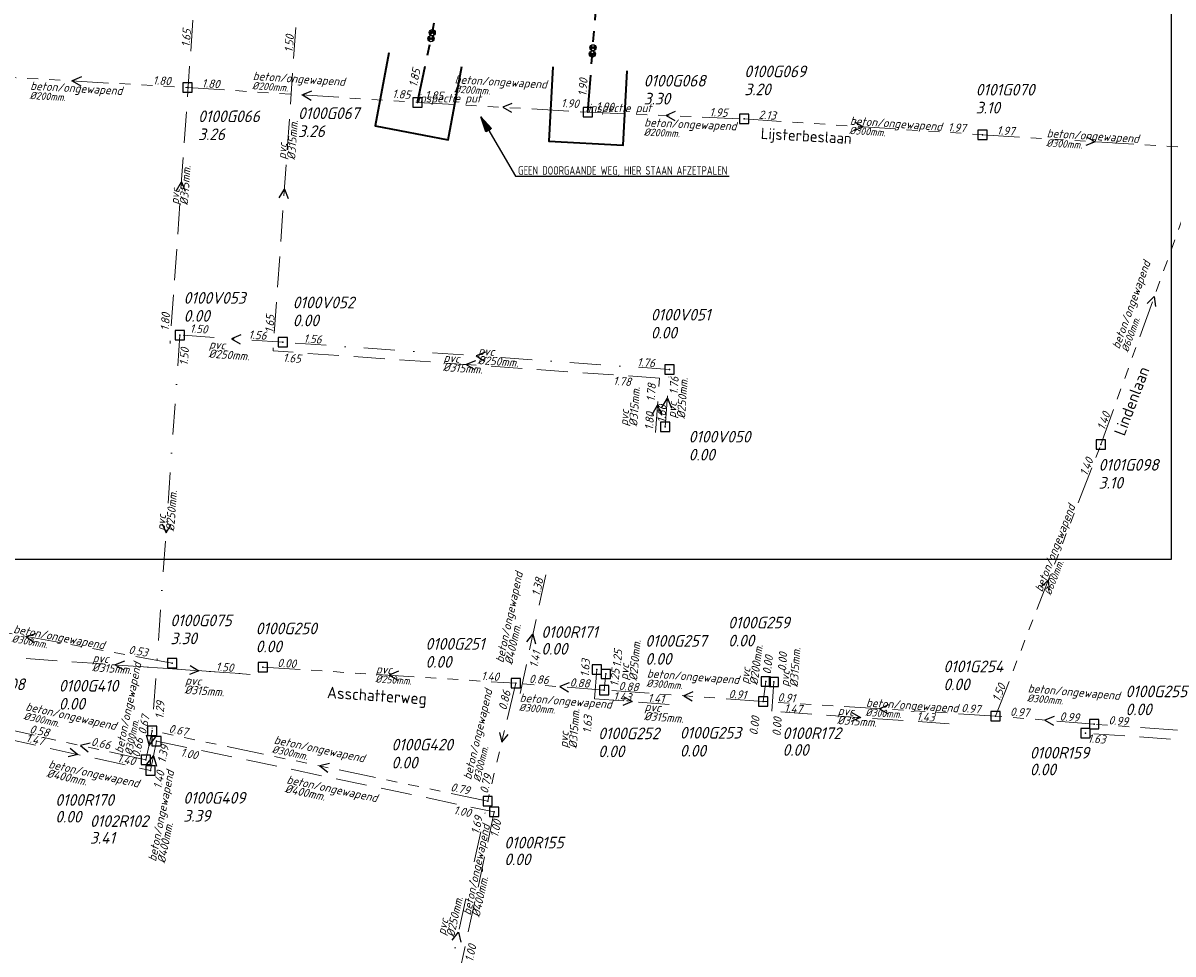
# Model space of a CAD drawing. Extents: x 155498 to 174806, y 452529 to 461643.
# Tile 26 of 44: x 157881 to 158066, y 460936 to 461086. Entities that reach past the tile are written whole.
import ezdxf
from ezdxf.enums import TextEntityAlignment as Align

# ---------------------------------------------------------------- set-up
doc = ezdxf.new("R2010")
doc.units = 0
doc.header["$PDMODE"] = 64
doc.header["$PDSIZE"] = 1.5
for name, pattern in [('RI-GWA', [18.45, 6, -1.8, 1.75, -1.8, 1.75, -1.8, 1.75, -1.8]), ('RI-HWA', [7.4, 5, -2.4]), ('RI-VWA', [11, 5, -3, 0, -3])]:
    doc.linetypes.add(name, pattern=pattern)
doc.layers.get('0').update_dxf_attribs({"linetype": 'CONTINUOUS'})
doc.layers.get('DEFPOINTS').update_dxf_attribs({"linetype": 'CONTINUOUS'})
doc.layers.add('B-OI-RI-AANPIJLING', color=1, linetype='CONTINUOUS')
for name, color, linetype, lineweight in [('B-OI-RI-GWA-MATERIAAL-T18', 10, 'CONTINUOUS', 18), ('B-OI-RI-GWA-PUTDEKSELHOOGTE-T25', 10, 'CONTINUOUS', 25), ('B-OI-RI-GWA_BOB-T18', 10, 'CONTINUOUS', 18), ('B-OI-RI-GWA_DIAMETER-T18', 10, 'CONTINUOUS', 18), ('B-OI-RI-GWA_PUTNUMMER-T18', 10, 'CONTINUOUS', 18), ('B-OI-RI-GWA_RIOOLPUT-S', 10, 'CONTINUOUS', 25), ('B-OI-RI-GWA_TRANSPORTLEIDING-G', 10, 'RI-GWA', 18), ('B-OI-RI-HWA-BOB-T18', 150, 'CONTINUOUS', 18), ('B-OI-RI-HWA-MATERIAAL-T18', 150, 'CONTINUOUS', 18), ('B-OI-RI-HWA-PUTDEKSELHOOGTE-T25', 150, 'CONTINUOUS', 25), ('B-OI-RI-HWA-PUTNUMMER-T25', 150, 'CONTINUOUS', 25), ('B-OI-RI-HWA_DIAMETER-T18', 150, 'CONTINUOUS', 18), ('B-OI-RI-HWA_RIOOLPUT-S', 150, 'CONTINUOUS', 25), ('B-OI-RI-HWA_TRANSPORTLEIDING-G', 150, 'RI-HWA', 18), ('B-OI-RI-STROOMRICHTING-S', 252, 'CONTINUOUS', 25), ('B-OI-RI-VWA-BOB-T18', 34, 'CONTINUOUS', 18), ('B-OI-RI-VWA-DIAMETER-T18', 34, 'CONTINUOUS', 18), ('B-OI-RI-VWA-MATERIAAL-T18', 34, 'CONTINUOUS', 18), ('B-OI-RI-VWA_PUTDEKSELHOOGTE-T25', 34, 'CONTINUOUS', 25), ('B-OI-RI-VWA_PUTNUMMER-T25', 34, 'CONTINUOUS', 25), ('B-OI-RI-VWA_RIOOLPUT-S', 34, 'CONTINUOUS', 25), ('B-OI-RI-VWA_TRANSPORTLEIDING-G', 34, 'RI-VWA', 18), ('B-XX-OG-TOPOGRAFIE-T18', 2, 'CONTINUOUS', 18), ('N-OI-RI-BIJZONDERDERHEDEN-T18', 134, 'CONTINUOUS', 18), ('N-OI-RI-GWA-PUTDEKSELHOOGTE-T25', 14, 'CONTINUOUS', 25), ('N-OI-RI-GWA_BOB-T18', 14, 'CONTINUOUS', 18), ('N-OI-RI-GWA_PUTNUMMER-T25', 14, 'CONTINUOUS', 18), ('N-OI-RI-GWA_RIOOLPUT-S', 14, 'CONTINUOUS', 25), ('N-OI-RI-GWA_TRANSPORTLEIDING-G', 14, 'RI-GWA', 35), ('N-OI-RI-VRIJVERVAL_HULPSTUK-S', 210, 'CONTINUOUS', 25), ('N-RO-KG-GRENS_WERK-G', 7, 'XX-WERKGRENS', 35)]:
    doc.layers.add(name, color=color, linetype=linetype, lineweight=lineweight)
doc.styles.add('NLCS-ISO-M-T18', font='NLCS-ISO.ttf', dxfattribs={"height": 1.8})
doc.styles.add('NLCS-ISO-M500-T18_CURSIEF', font='NLCS-ISO.ttf', dxfattribs={"oblique": 15, "height": 0.9})
doc.styles.add('NLCS-ISO-M750-T18', font='NLCS-ISO.ttf', dxfattribs={"height": 1.35})
doc.styles.add('NLCS-ISO-M750-T18_CURSIEF', font='NLCS-ISO.ttf', dxfattribs={"oblique": 15, "height": 1.35})
doc.styles.add('NLCS-ISO-M750-T25_CURSIEF', font='NLCS-ISO.ttf', dxfattribs={"oblique": 15, "height": 1.875})
doc.linetypes.add('XX-WERKGRENS', pattern='A,0,[137,NLCS.SHX,S=0.1,R=0,X=-1.1,Y=-1.35],-6', length=6)

# ---------------------------------------------------------------- blocks, each defined once
blk = doc.blocks.new('ACMAP_ANN_TEMPLATE_gwa-nap-l')
at = {"style": 'NLCS-ISO-M750-T18_CURSIEF', "oblique": 15}
blk.add_attdef('gwa-nap-l', (2.3, 0.2), '', height=1.35, dxfattribs=at)
blk = doc.blocks.new('ACMAP_ANN_TEMPLATE_gwa-puth')
at = {"style": 'NLCS-ISO-M750-T25_CURSIEF', "oblique": 15}
blk.add_attdef('gwa-puth', (3, -5), '', height=1.88, dxfattribs=at)
blk = doc.blocks.new('ACMAP_ANN_TEMPLATE_gwa-putnr')
at = {"style": 'NLCS-ISO-M750-T25_CURSIEF', "oblique": 15}
blk.add_attdef('gwa-putnr', (3, -2.1), '', height=1.88, dxfattribs=at)
blk = doc.blocks.new('ACMAP_ANN_TEMPLATE_type knoop')
at = {"layer": 'DEFPOINTS', "style": 'NLCS-ISO-M750-T18_CURSIEF', "oblique": 15}
blk.add_attdef('type_knoop', (0, 0), '', height=1.35, dxfattribs=at)
blk = doc.blocks.new('ACMAP_ANN_TEMPLATE_hwa-diam')
at = {"style": 'NLCS-ISO-M750-T18_CURSIEF', "oblique": 15}
blk.add_attdef('hwa-diam', (-3.7, -1.3), '', height=1.35, dxfattribs=at)
blk = doc.blocks.new('ACMAP_ANN_TEMPLATE_hwa-materiaal')
at = {"style": 'NLCS-ISO-M750-T18_CURSIEF', "oblique": 15}
blk.add_attdef('hwa-mat', (-3.7, 0.2), '', height=1.35, dxfattribs=at)
blk = doc.blocks.new('ACMAP_ANN_TEMPLATE_hwa-nap-l')
at = {"style": 'NLCS-ISO-M750-T18_CURSIEF', "oblique": 15}
blk.add_attdef('hwa-nap-l', (3.3, 0.2), '', height=1.35, dxfattribs=at)
blk = doc.blocks.new('ACMAP_ANN_TEMPLATE_hwa-nap-r')
at = {"style": 'NLCS-ISO-M750-T18_CURSIEF', "oblique": 15}
blk.add_attdef('hwa-nap-r', (-5.6, 0.2), '', height=1.35, dxfattribs=at)
blk = doc.blocks.new('ACMAP_ANN_TEMPLATE_gwa-diam')
at = {"style": 'NLCS-ISO-M500-T18_CURSIEF', "oblique": 15}
blk.add_attdef('gwa-diam', (-2.2, -1.3), '', height=1.2, dxfattribs=at)
blk = doc.blocks.new('ACMAP_ANN_TEMPLATE_gwa-materiaal')
at = {"style": 'NLCS-ISO-M750-T18_CURSIEF', "oblique": 15}
blk.add_attdef('gwa-mat', (-2.2, 0.2), '', height=1.35, dxfattribs=at)
blk = doc.blocks.new('ACMAP_ANN_TEMPLATE_gwa-nap-r')
at = {"style": 'NLCS-ISO-M750-T18_CURSIEF', "oblique": 15}
blk.add_attdef('gwa-nap-r', (-5.6, 0.2), '', height=1.35, dxfattribs=at)
blk = doc.blocks.new('ACMAP_ANN_TEMPLATE_vwa-diam')
at = {"style": 'NLCS-ISO-M750-T18_CURSIEF', "oblique": 15}
blk.add_attdef('vwa-diam', (0.3, -1.3), '', height=1.35, dxfattribs=at)
blk = doc.blocks.new('ACMAP_ANN_TEMPLATE_vwa-materiaal')
at = {"style": 'NLCS-ISO-M750-T18_CURSIEF', "oblique": 15}
blk.add_attdef('vwa-mat', (0.3, 0.2), '', height=1.35, dxfattribs=at)
blk = doc.blocks.new('ACMAP_ANN_TEMPLATE_vwa-nap-l')
at = {"style": 'NLCS-ISO-M750-T18_CURSIEF', "oblique": 15}
blk.add_attdef('vwa-nap-l', (3.3, 0.2), '', height=1.35, dxfattribs=at)
blk = doc.blocks.new('ACMAP_ANN_TEMPLATE_vwa-nap-r')
at = {"style": 'NLCS-ISO-M750-T18_CURSIEF', "oblique": 15}
blk.add_attdef('vwa-nap-r', (-5.6, 0.2), '', height=1.35, dxfattribs=at)
blk = doc.blocks.new('ACMAP_ANN_TEMPLATE_hwa-puth')
at = {"style": 'NLCS-ISO-M750-T25_CURSIEF', "oblique": 15}
blk.add_attdef('hwa-puth', (-9, -6.8), '', height=1.88, dxfattribs=at)
blk = doc.blocks.new('ACMAP_ANN_TEMPLATE_hwa-putnr')
at = {"style": 'NLCS-ISO-M750-T25_CURSIEF', "oblique": 15}
blk.add_attdef('hwa-putnr', (-9, -4.1), '', height=1.88, dxfattribs=at)
blk = doc.blocks.new('ACMAP_ANN_TEMPLATE_vwa-puth')
at = {"style": 'NLCS-ISO-M750-T25_CURSIEF', "oblique": 15}
blk.add_attdef('vwa-puth', (-3, 5), '', height=1.88, dxfattribs=at)
blk = doc.blocks.new('ACMAP_ANN_TEMPLATE_vwa-putnr')
at = {"style": 'NLCS-ISO-M750-T25_CURSIEF', "oblique": 15}
blk.add_attdef('vaw-putnr', (-3, 7.9), '', height=1.88, dxfattribs=at)
blk = doc.blocks.new('SRI-HULP')
h = blk.add_hatch(color=256)
h.dxf.hatch_style = 1
h.paths.add_polyline_path([(-0.71, 0.71, 0.198912), (-1, 0, 0.198912), (-0.71, -0.71), (0, 0)])
h = blk.add_hatch(color=256)
h.dxf.hatch_style = 1
h.paths.add_polyline_path([(1, 0, 0.198912), (0.71, 0.71), (0, 0), (0.71, -0.71, 0.198912)])
for p, q in [((-0.71, 0.71), (0.71, -0.71)), ((-0.71, -0.71), (0.71, 0.71))]:
    blk.add_line(p, q)
blk.add_circle((0, 0), 1)

msp = doc.modelspace()

# ---------------------------------------------------------------- linework, layer by layer
at = {"layer": 'B-OI-RI-AANPIJLING', "flags": 128}
msp.add_lwpolyline([(157954.4, 461070.58), (157956.1, 461068.68), (157955.22, 461068.16), (157954.4, 461070.58), (157955.37, 461068.25), (157955.51, 461068.34), (157954.4, 461070.58), (157955.81, 461068.51), (157955.95, 461068.59), (157954.4, 461070.58), (157960, 461061.02), (157994.42, 461061.02)], dxfattribs=at)
at = {"layer": 'B-OI-RI-GWA_RIOOLPUT-S'}
for p in [(157907.08, 461075.31), (157944.19, 461072.91), (157971.67, 461071.34), (157996.84, 461070.24), (158035.27, 461067.7), (158054.36, 461017.74), (157904.65, 460982.5), (157919.26, 460981.84), (157960.02, 460979.24), (157974.29, 460978.15), (158037.39, 460973.96), (157901.39, 460971.58), (158053.27, 460972.65), (157900.41, 460966.88), (157955.5, 460960.25)]:
    msp.add_point(p, dxfattribs=at)
at = {"layer": 'B-OI-RI-GWA_TRANSPORTLEIDING-G'}
for p, q in [((157869.94, 461077.44), (157907.08, 461075.31)), ((157907.08, 461075.31), (157944.19, 461072.91)), ((157944.19, 461072.91), (157971.67, 461071.34)), ((157971.67, 461071.34), (157996.84, 461070.24)), ((157996.84, 461070.24), (158035.27, 461067.7)), ((158035.27, 461067.7), (158071.6, 461065.44)), ((158054.36, 461017.74), (158071.6, 461065.44)), ((158037.39, 460973.96), (158054.36, 461017.74)), ((157904.65, 460982.5), (157857.53, 460991.08)), ((157919.26, 460981.84), (157960.02, 460979.24)), ((157960.02, 460979.24), (157955.5, 460960.25)), ((157974.29, 460978.15), (157960.02, 460979.24)), ((157999.92, 460976.32), (157974.29, 460978.15)), ((158037.39, 460973.96), (157999.92, 460976.32)), ((158053.27, 460972.65), (158037.39, 460973.96)), ((158085.13, 460970.33), (158053.27, 460972.65)), ((157900.41, 460966.88), (157879.26, 460971.55)), ((157900.41, 460966.88), (157901.39, 460971.58)), ((157955.5, 460960.25), (157901.39, 460971.58))]:
    msp.add_line(p, q, dxfattribs=at)
at = {"layer": 'B-OI-RI-HWA_RIOOLPUT-S'}
for p in [(157973.08, 460981.46), (158001.62, 460979.45), (158051.91, 460971.2), (157902.11, 460969.93), (157901.15, 460965.18), (157956.57, 460958.49)]:
    msp.add_point(p, dxfattribs=at)
at = {"layer": 'B-OI-RI-HWA_TRANSPORTLEIDING-G'}
for p, q in [((157907.97, 461086.16), (157904.29, 461034.01)), ((157924.57, 461084.99), (157920.89, 461032.84)), ((157983.19, 461028.45), (157920.89, 461032.84)), ((157982.58, 461019.7), (157983.19, 461028.45)), ((157964.88, 460996.74), (157960.73, 460977.61)), ((157873.71, 460983.75), (157917.22, 460980.68)), ((157900.61, 460981.85), (157917.22, 460980.68)), ((157973.08, 460981.46), (157972.75, 460976.73)), ((158001.62, 460979.45), (158001.32, 460974.72)), ((157984.78, 460975.84), (157972.75, 460976.73)), ((158029.89, 460972.7), (158001.32, 460974.72)), ((157877.71, 460970.34), (157901.15, 460965.18)), ((157901.15, 460965.18), (157902.11, 460969.93)), ((157902.11, 460969.93), (157956.57, 460958.49)), ((158102.5, 460967.68), (158051.91, 460971.2)), ((157956.57, 460958.49), (157950.87, 460932.19))]:
    msp.add_line(p, q, dxfattribs=at)
at = {"layer": 'B-OI-RI-STROOMRICHTING-S'}
for points in [[(157889.99, 461077.01), (157888.51, 461076.37), (157889.91, 461075.57)], [(157927.12, 461074.73), (157925.63, 461074.11), (157927.02, 461073.29)], [(157959.41, 461072.76), (157957.93, 461072.12), (157959.33, 461071.32)], [(157985.73, 461071.45), (157984.26, 461070.79), (157985.66, 461070.01)], [(158014.67, 461069.79), (158016.05, 461068.97), (158014.57, 461068.35)], [(158052.04, 461067.38), (158053.43, 461066.57), (158051.95, 461065.94)], [(157905.31, 461058.7), (157906.13, 461060.09), (157906.74, 461058.6)], [(157921.91, 461057.53), (157922.73, 461058.92), (157923.35, 461057.43)], [(158061.81, 461040.48), (158062.98, 461041.59), (158063.17, 461039.99)], [(157915.68, 461035.43), (157914.19, 461034.81), (157915.58, 461033.99)], [(157953.53, 461031.26), (157952.04, 461030.64), (157953.43, 461029.82)], [(157955.13, 461032.65), (157953.64, 461032.03), (157955.03, 461031.21)], [(157982, 461022.57), (157982.89, 461024.08), (157983.55, 461022.46)], [(157983.58, 461023.72), (157984.47, 461025.22), (157985.14, 461023.61)], [(157903.03, 461004.98), (157903.64, 461003.49), (157904.46, 461004.88)], [(158044.68, 460994.76), (158045.87, 460995.85), (158046.02, 460994.24)], [(157882.64, 460987.24), (157881.09, 460986.79), (157882.38, 460985.82)], [(157961.8, 460985.92), (157962.8, 460987.18), (157963.2, 460985.62)], [(157896.95, 460982.83), (157895.46, 460982.22), (157896.85, 460981.4)], [(157907.53, 460982.09), (157908.92, 460981.27), (157907.43, 460980.65)], [(157941.12, 460981.17), (157939.64, 460980.54), (157941.03, 460979.73)], [(157968.65, 460979.3), (157967.16, 460978.7), (157968.54, 460977.87)], [(157988.6, 460977.85), (157987.11, 460977.23), (157988.49, 460976.41)], [(157977.38, 460977.11), (157978.77, 460976.29), (157977.28, 460975.68)], [(158020.14, 460975.76), (158018.66, 460975.14), (158020.05, 460974.33)], [(158014.22, 460974.53), (158015.6, 460973.71), (158014.11, 460973.09)], [(158046.82, 460973.9), (158045.33, 460973.3), (158046.71, 460972.47)], [(157900.46, 460970.91), (157900.9, 460969.23), (157901.99, 460970.6)], [(157957.4, 460971.32), (157957.76, 460969.75), (157958.8, 460970.98)], [(157888.18, 460968.77), (157889.43, 460967.76), (157887.87, 460967.36)], [(157891.4, 460969.6), (157889.83, 460969.21), (157891.09, 460968.2)], [(157900.56, 460966.18), (157901.63, 460967.55), (157902.09, 460965.87)], [(157930.01, 460966.33), (157928.45, 460965.92), (157929.71, 460964.92)], [(157949.79, 460937.84), (157950.8, 460939.09), (157951.19, 460937.52)]]:
    msp.add_lwpolyline(points, dxfattribs=at)
at = {"layer": 'B-OI-RI-VWA_RIOOLPUT-S'}
for p in [(157905.89, 461035.4), (157922.49, 461034.23), (157984.8, 461029.84), (157984.14, 461020.6), (157974.53, 460980.74), (158000.36, 460979.51), (157999.92, 460976.32)]:
    msp.add_point(p, dxfattribs=at)
at = {"layer": 'B-OI-RI-VWA_TRANSPORTLEIDING-G'}
for p, q in [((157905.89, 461035.4), (157901.39, 460971.58)), ((157922.49, 461034.23), (157905.89, 461035.4)), ((157984.8, 461029.84), (157922.49, 461034.23)), ((157984.14, 461020.6), (157984.8, 461029.84)), ((157974.53, 460980.74), (157974.29, 460978.15)), ((158000.36, 460979.51), (157999.92, 460976.32)), ((157946.1, 460917.92), (157955.5, 460960.25))]:
    msp.add_line(p, q, dxfattribs=at)
at = {"layer": 'DEFPOINTS', "flags": 128}
msp.add_lwpolyline([(158065.76, 461189.83), (158061.33, 461189.83), (158026.19, 461189.83), (157868.69, 461189.83), (157868.69, 461012.83), (157868.69, 460999.26), (158065.76, 460999.26)], close=True, dxfattribs=at)
at = {"layer": 'N-OI-RI-GWA_RIOOLPUT-S'}
for p in [(157944.19, 461072.91), (157971.67, 461071.34)]:
    msp.add_point(p, dxfattribs=at)
at = {"layer": 'N-OI-RI-GWA_TRANSPORTLEIDING-G'}
for p, q in [((157944.19, 461072.91), (157952.44, 461112.01)), ((157971.67, 461071.34), (157974.72, 461111.22))]:
    msp.add_line(p, q, dxfattribs=at)
at = {"layer": 'N-RO-KG-GRENS_WERK-G', "ltscale": 0.5, "flags": 128}
for points in [[(157939.55, 461080.9), (157937.34, 461069.11), (157949.13, 461066.89), (157951.35, 461078.69)], [(157966.03, 461078.66), (157965.38, 461066.68), (157977.36, 461066.03), (157978.01, 461078.01)]]:
    msp.add_lwpolyline(points, dxfattribs=at)

# ---------------------------------------------------------------- block references
at = {"layer": 'B-OI-RI-GWA-MATERIAAL-T18'}
for p, rotation, values in [((157919.78, 461076.19), 356.2967109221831, {'gwa-mat': 'beton/ongewapend'}), ((157952.34, 461075.66), 356.7473224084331, {'gwa-mat': 'beton/ongewapend'}), ((157883.9, 461074.63), 356.7109694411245, {'gwa-mat': 'beton/ongewapend'}), ((157982.91, 461068.75), 357.5017526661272, {'gwa-mat': 'beton/ongewapend'}), ((158016.05, 461068.97), 356.20838722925, {'gwa-mat': 'beton/ongewapend'}), ((158047.79, 461066.97), 356.4495885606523, {'gwa-mat': 'beton/ongewapend'}), ((158058.27, 461035.05), 70.12873281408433, {'gwa-mat': 'beton/ongewapend'}), ((158045.87, 460995.85), 68.81678722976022, {'gwa-mat': 'beton/ongewapend'}), ((157881.09, 460986.79), 349.6720399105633, {'gwa-mat': 'beton/ongewapend'}), ((157897.29, 460969.98), 78.23900258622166, {'gwa-mat': 'beton/ongewapend'}), ((157939.64, 460980.54), 356.349385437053, {'gwa-mat': 'pvc'}), ((157983.34, 460979.83), 355.9094585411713, {'gwa-mat': 'beton/ongewapend'}), ((157953.52, 460965.7), 76.61076496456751, {'gwa-mat': 'beton/ongewapend'}), ((158044.73, 460977.41), 355.2808493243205, {'gwa-mat': 'beton/ongewapend'}), ((157962.81, 460975.92), 355.6123474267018, {'gwa-mat': 'beton/ongewapend'}), ((157883.03, 460974.23), 347.5486286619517, {'gwa-mat': 'beton/ongewapend'}), ((158018.66, 460975.14), 356.3971027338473, {'gwa-mat': 'beton/ongewapend'}), ((157923.07, 460968.88), 348.1723541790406, {'gwa-mat': 'beton/ongewapend'})]:
    msp.add_blockref('ACMAP_ANN_TEMPLATE_gwa-materiaal', p, dxfattribs=dict(at, rotation=rotation)).add_auto_attribs(values)
at = {"layer": 'B-OI-RI-GWA-PUTDEKSELHOOGTE-T25'}
for p, values in [((157993.88, 461079.07), {'gwa-puth': '3.20'}), ((158031.19, 461076.12), {'gwa-puth': '3.10'}), ((157905.82, 461071.83), {'gwa-puth': '3.26'}), ((158051, 461015.63), {'gwa-puth': '3.10'}), ((157901.34, 460990.54), {'gwa-puth': '3.30'}), ((157915.1, 460989.24), {'gwa-puth': '0.00'}), ((157942.47, 460986.76), {'gwa-puth': '0.00'}), ((158025.98, 460983.12), {'gwa-puth': '0.00'}), ((157883.36, 460980), {'gwa-puth': '0.00'}), ((158055.34, 460979.09), {'gwa-puth': '0.00'}), ((157970.32, 460972.32), {'gwa-puth': '0.00'}), ((157936.99, 460970.51), {'gwa-puth': '0.00'}), ((157903.43, 460961.93), {'gwa-puth': '3.39'})]:
    msp.add_blockref('ACMAP_ANN_TEMPLATE_gwa-puth', p, dxfattribs=at).add_auto_attribs(values)
at = {"layer": 'B-OI-RI-GWA_BOB-T18'}
for name, p, rotation, values in [('ACMAP_ANN_TEMPLATE_gwa-nap-r', (157907.08, 461075.31), 356.7109694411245, {'gwa-nap-r': '1.80'}), ('ACMAP_ANN_TEMPLATE_gwa-nap-l', (157907.08, 461075.31), 356.2967109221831, {'gwa-nap-l': '1.80'}), ('ACMAP_ANN_TEMPLATE_gwa-nap-r', (157945.67, 461073.1), 356.2967109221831, {'gwa-nap-r': '1.85'}), ('ACMAP_ANN_TEMPLATE_gwa-nap-l', (157943.07, 461073.39), 356.7473224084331, {'gwa-nap-l': '1.85'}), ('ACMAP_ANN_TEMPLATE_gwa-nap-r', (157972.9, 461071.65), 356.7473224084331, {'gwa-nap-r': '1.90'}), ('ACMAP_ANN_TEMPLATE_gwa-nap-l', (157970.66, 461071.53), 357.5017526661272, {'gwa-nap-l': '1.90'}), ('ACMAP_ANN_TEMPLATE_gwa-nap-r', (157996.84, 461070.24), 357.5017526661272, {'gwa-nap-r': '1.95'}), ('ACMAP_ANN_TEMPLATE_gwa-nap-l', (157996.84, 461070.24), 356.20838722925, {'gwa-nap-l': '2.13'}), ('ACMAP_ANN_TEMPLATE_gwa-nap-r', (158035.27, 461067.7), 356.20838722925, {'gwa-nap-r': '1.97'}), ('ACMAP_ANN_TEMPLATE_gwa-nap-l', (158035.27, 461067.7), 356.4495885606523, {'gwa-nap-l': '1.97'}), ('ACMAP_ANN_TEMPLATE_gwa-nap-l', (158054.36, 461017.74), 70.12873281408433, {'gwa-nap-l': '1.40'}), ('ACMAP_ANN_TEMPLATE_gwa-nap-r', (158054.36, 461017.74), 68.81678722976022, {'gwa-nap-r': '1.40'}), ('ACMAP_ANN_TEMPLATE_gwa-nap-l', (157895.22, 460984.27), 349.6720399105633, {'gwa-nap-l': '0.53'}), ('ACMAP_ANN_TEMPLATE_gwa-nap-l', (157919.26, 460981.84), 356.349385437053, {'gwa-nap-l': '0.00'}), ('ACMAP_ANN_TEMPLATE_gwa-nap-r', (157960.02, 460979.24), 356.349385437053, {'gwa-nap-r': '1.40'}), ('ACMAP_ANN_TEMPLATE_gwa-nap-r', (157967.71, 460978.7), 355.6123474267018, {'gwa-nap-r': '0.86'}), ('ACMAP_ANN_TEMPLATE_gwa-nap-r', (157974.29, 460978.15), 355.9094585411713, {'gwa-nap-r': '0.88'}), ('ACMAP_ANN_TEMPLATE_gwa-nap-l', (157974.29, 460978.15), 355.6123474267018, {'gwa-nap-l': '0.88'}), ('ACMAP_ANN_TEMPLATE_gwa-nap-l', (158037.39, 460973.96), 68.81678722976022, {'gwa-nap-l': '1.50'}), ('ACMAP_ANN_TEMPLATE_gwa-nap-l', (157958.17, 460972.52), 76.61076496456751, {'gwa-nap-l': '0.86'}), ('ACMAP_ANN_TEMPLATE_gwa-nap-r', (157999.92, 460976.32), 356.3971027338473, {'gwa-nap-r': '0.91'}), ('ACMAP_ANN_TEMPLATE_gwa-nap-l', (157999.92, 460976.32), 355.9094585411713, {'gwa-nap-l': '0.91'}), ('ACMAP_ANN_TEMPLATE_gwa-nap-r', (158037.39, 460973.96), 355.2808493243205, {'gwa-nap-r': '0.97'}), ('ACMAP_ANN_TEMPLATE_gwa-nap-r', (157901.74, 460976.35), 78.23900258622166, {'gwa-nap-r': '0.67'}), ('ACMAP_ANN_TEMPLATE_gwa-nap-l', (158037.39, 460973.96), 356.3971027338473, {'gwa-nap-l': '0.97'}), ('ACMAP_ANN_TEMPLATE_gwa-nap-r', (158053.27, 460972.65), 355.8425693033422, {'gwa-nap-r': '0.99'}), ('ACMAP_ANN_TEMPLATE_gwa-nap-l', (158053.27, 460972.65), 355.2808493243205, {'gwa-nap-l': '0.99'}), ('ACMAP_ANN_TEMPLATE_gwa-nap-l', (157879.26, 460971.55), 347.5842981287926, {'gwa-nap-l': '0.58'}), ('ACMAP_ANN_TEMPLATE_gwa-nap-r', (157909.43, 460970), 348.1723541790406, {'gwa-nap-r': '0.67'}), ('ACMAP_ANN_TEMPLATE_gwa-nap-l', (157889.19, 460969.54), 347.5486286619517, {'gwa-nap-l': '0.66'}), ('ACMAP_ANN_TEMPLATE_gwa-nap-l', (157899.11, 460964.92), 78.23900258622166, {'gwa-nap-l': '0.66'}), ('ACMAP_ANN_TEMPLATE_gwa-nap-r', (157956.99, 460966.76), 76.61076496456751, {'gwa-nap-r': '0.79'}), ('ACMAP_ANN_TEMPLATE_gwa-nap-l', (157947.14, 460962.18), 348.1723541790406, {'gwa-nap-l': '0.79'})]:
    msp.add_blockref(name, p, dxfattribs=dict(at, rotation=rotation)).add_auto_attribs(values)
at = {"layer": 'B-OI-RI-GWA_DIAMETER-T18'}
for p, rotation, values in [((157919.78, 461076.19), 356.2967109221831, {'gwa-diam': '%%c200mm.'}), ((157952.34, 461075.66), 356.7473224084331, {'gwa-diam': '%%c200mm.'}), ((157883.9, 461074.63), 356.7109694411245, {'gwa-diam': '%%c200mm.'}), ((157982.91, 461068.75), 357.5017526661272, {'gwa-diam': '%%c200mm.'}), ((158016.05, 461068.97), 356.20838722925, {'gwa-diam': '%%c300mm.'}), ((158047.79, 461066.97), 356.4495885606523, {'gwa-diam': '%%c300mm.'}), ((158058.27, 461035.05), 70.12873281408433, {'gwa-diam': '%%c600mm.'}), ((158045.87, 460995.85), 68.81678722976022, {'gwa-diam': '%%c600mm.'}), ((157881.09, 460986.79), 349.6720399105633, {'gwa-diam': '%%c300mm.'}), ((157939.64, 460980.54), 356.349385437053, {'gwa-diam': '%%c250mm.'}), ((157983.34, 460979.83), 355.9094585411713, {'gwa-diam': '%%c300mm.'}), ((158044.73, 460977.41), 355.2808493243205, {'gwa-diam': '%%c300mm.'}), ((157962.81, 460975.92), 355.6123474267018, {'gwa-diam': '%%c300mm.'}), ((157883.03, 460974.23), 347.5486286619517, {'gwa-diam': '%%c300mm.'}), ((157897.29, 460969.98), 78.23900258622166, {'gwa-diam': '%%c300mm.'}), ((158018.66, 460975.14), 356.3971027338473, {'gwa-diam': '%%c300mm.'}), ((157953.52, 460965.7), 76.61076496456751, {'gwa-diam': '%%c300mm.'}), ((157923.07, 460968.88), 348.1723541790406, {'gwa-diam': '%%c300mm.'})]:
    msp.add_blockref('ACMAP_ANN_TEMPLATE_gwa-diam', p, dxfattribs=dict(at, rotation=rotation)).add_auto_attribs(values)
at = {"layer": 'B-OI-RI-GWA_PUTNUMMER-T18'}
for p, values in [((157993.88, 461079.07), {'gwa-putnr': '0100G069'}), ((158031.19, 461076.12), {'gwa-putnr': '0101G070'}), ((157905.82, 461071.83), {'gwa-putnr': '0100G066'}), ((158051, 461015.63), {'gwa-putnr': '0101G098'}), ((157901.34, 460990.54), {'gwa-putnr': '0100G075'}), ((157915.1, 460989.24), {'gwa-putnr': '0100G250'}), ((157942.47, 460986.76), {'gwa-putnr': '0100G251'}), ((158025.98, 460983.12), {'gwa-putnr': '0101G254'}), ((157867.85, 460980.24), {'gwa-putnr': '0100G408'}), ((157883.36, 460980), {'gwa-putnr': '0100G410'}), ((158055.34, 460979.09), {'gwa-putnr': '0100G255'}), ((157970.32, 460972.32), {'gwa-putnr': '0100G252'}), ((157936.99, 460970.51), {'gwa-putnr': '0100G420'}), ((157903.43, 460961.93), {'gwa-putnr': '0100G409'})]:
    msp.add_blockref('ACMAP_ANN_TEMPLATE_gwa-putnr', p, dxfattribs=at).add_auto_attribs(values)
at = {"layer": 'B-OI-RI-HWA-BOB-T18'}
for name, p, rotation, values in [('ACMAP_ANN_TEMPLATE_hwa-nap-l', (157907.44, 461078.49), 85.96841078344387, {'hwa-nap-l': '1.65'}), ('ACMAP_ANN_TEMPLATE_hwa-nap-l', (157924.05, 461077.63), 85.96841078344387, {'hwa-nap-l': '1.50'}), ('ACMAP_ANN_TEMPLATE_hwa-nap-r', (157904.68, 461041.62), 85.96841078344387, {'hwa-nap-r': '1.80'}), ('ACMAP_ANN_TEMPLATE_hwa-nap-r', (157921.53, 461041.29), 85.96841078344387, {'hwa-nap-r': '1.65'}), ('ACMAP_ANN_TEMPLATE_hwa-nap-r', (157928.05, 461030.51), 355.9683722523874, {'hwa-nap-r': '1.65'}), ('ACMAP_ANN_TEMPLATE_hwa-nap-l', (157972.4, 461027.4), 355.9683722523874, {'hwa-nap-l': '1.78'}), ('ACMAP_ANN_TEMPLATE_hwa-nap-r', (157983.03, 461030.21), 85.96980759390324, {'hwa-nap-r': '1.78'}), ('ACMAP_ANN_TEMPLATE_hwa-nap-l', (157982.13, 461016.73), 85.96980759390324, {'hwa-nap-l': '1.80'}), ('ACMAP_ANN_TEMPLATE_hwa-nap-l', (157963.39, 460989.95), 77.73472879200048, {'hwa-nap-l': '1.38'}), ('ACMAP_ANN_TEMPLATE_hwa-nap-r', (157964.89, 460987.11), 77.73472879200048, {'hwa-nap-r': '1.41'}), ('ACMAP_ANN_TEMPLATE_hwa-nap-l', (158003.6, 460977.85), 86.30083639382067, {'hwa-nap-l': '0.00'}), ('ACMAP_ANN_TEMPLATE_hwa-nap-l', (157971.77, 460976.93), 85.99787584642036, {'hwa-nap-l': '1.63'}), ('ACMAP_ANN_TEMPLATE_hwa-nap-r', (157917.22, 460980.68), 355.967823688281, {'hwa-nap-r': '1.50'}), ('ACMAP_ANN_TEMPLATE_hwa-nap-r', (157981.31, 460975.9), 355.791507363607, {'hwa-nap-r': '1.43'}), ('ACMAP_ANN_TEMPLATE_hwa-nap-l', (157977.99, 460976.27), 355.791507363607, {'hwa-nap-l': '1.41'}), ('ACMAP_ANN_TEMPLATE_hwa-nap-r', (158008.87, 460973.99), 355.9691220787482, {'hwa-nap-r': '1.47'}), ('ACMAP_ANN_TEMPLATE_hwa-nap-r', (157972.75, 460976.73), 85.99787584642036, {'hwa-nap-r': '1.63'}), ('ACMAP_ANN_TEMPLATE_hwa-nap-r', (158003.29, 460976.26), 86.30083639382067, {'hwa-nap-r': '0.00'}), ('ACMAP_ANN_TEMPLATE_hwa-nap-l', (158021.32, 460973.29), 355.9691220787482, {'hwa-nap-l': '1.43'}), ('ACMAP_ANN_TEMPLATE_hwa-nap-l', (157877.71, 460970.34), 347.581998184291, {'hwa-nap-l': '1.47'}), ('ACMAP_ANN_TEMPLATE_hwa-nap-r', (157904.86, 460971.75), 78.59731096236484, {'hwa-nap-r': '1.39'}), ('ACMAP_ANN_TEMPLATE_hwa-nap-r', (158057.8, 460969.1), 356.0244202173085, {'hwa-nap-r': '1.63'}), ('ACMAP_ANN_TEMPLATE_hwa-nap-l', (157902.63, 460967.99), 348.1379636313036, {'hwa-nap-l': '1.00'}), ('ACMAP_ANN_TEMPLATE_hwa-nap-r', (157901.15, 460965.18), 347.581998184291, {'hwa-nap-r': '1.40'}), ('ACMAP_ANN_TEMPLATE_hwa-nap-l', (157902.42, 460958.86), 78.59731096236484, {'hwa-nap-l': '1.40'}), ('ACMAP_ANN_TEMPLATE_hwa-nap-r', (157955.38, 460956.86), 348.1379636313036, {'hwa-nap-r': '1.00'}), ('ACMAP_ANN_TEMPLATE_hwa-nap-l', (157956.65, 460951.04), 77.78254292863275, {'hwa-nap-l': '1.00'}), ('ACMAP_ANN_TEMPLATE_hwa-nap-r', (157954.49, 460939.67), 77.78254292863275, {'hwa-nap-r': '1.00'})]:
    msp.add_blockref(name, p, dxfattribs=dict(at, rotation=rotation)).add_auto_attribs(values)
at = {"layer": 'B-OI-RI-HWA-MATERIAAL-T18'}
for p, rotation, values in [((157923.42, 461067.39), 85.96841078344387, {'hwa-mat': 'pvc'}), ((157906.13, 461060.09), 85.96841078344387, {'hwa-mat': 'pvc'}), ((157952.04, 461030.64), 355.9683722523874, {'hwa-mat': 'pvc'}), ((157978.57, 461024.39), 85.96980759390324, {'hwa-mat': 'pvc'}), ((157959, 460986.05), 77.73472879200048, {'hwa-mat': 'beton/ongewapend'}), ((157895.46, 460982.22), 355.967823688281, {'hwa-mat': 'pvc'}), ((158004.46, 460982.36), 86.30083639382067, {'hwa-mat': 'pvc'}), ((157910.39, 460978.61), 355.9690762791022, {'hwa-mat': 'pvc'}), ((157984.46, 460974.34), 355.791507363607, {'hwa-mat': 'pvc'}), ((158015.6, 460973.71), 355.9691220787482, {'hwa-mat': 'pvc'}), ((157968.84, 460972.48), 85.99787584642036, {'hwa-mat': 'pvc'}), ((157888.19, 460964.63), 347.581998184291, {'hwa-mat': 'beton/ongewapend'}), ((157902.94, 460954.02), 78.59731096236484, {'hwa-mat': 'beton/ongewapend'}), ((157926.59, 460962.16), 348.1379636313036, {'hwa-mat': 'beton/ongewapend'}), ((157953.72, 460945.34), 77.78254292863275, {'hwa-mat': 'beton/ongewapend'})]:
    msp.add_blockref('ACMAP_ANN_TEMPLATE_hwa-materiaal', p, dxfattribs=dict(at, rotation=rotation)).add_auto_attribs(values)
at = {"layer": 'B-OI-RI-HWA-PUTDEKSELHOOGTE-T25'}
for p, values in [((157973.15, 460990.66), {'hwa-puth': '0.00'}), ((158012.04, 460974.35), {'hwa-puth': '0.00'}), ((158051.91, 460971.2), {'hwa-puth': '0.00'}), ((157894.79, 460963.59), {'hwa-puth': '0.00'}), ((157900.38, 460960.18), {'hwa-puth': '3.41'}), ((157967.18, 460956.71), {'hwa-puth': '0.00'})]:
    msp.add_blockref('ACMAP_ANN_TEMPLATE_hwa-puth', p, dxfattribs=at).add_auto_attribs(values)
at = {"layer": 'B-OI-RI-HWA-PUTNUMMER-T25'}
for p, values in [((157973.15, 460990.66), {'hwa-putnr': '0100R171'}), ((158012.04, 460974.35), {'hwa-putnr': '0100R172'}), ((158051.91, 460971.2), {'hwa-putnr': '0100R159'}), ((157894.79, 460963.59), {'hwa-putnr': '0100R170'}), ((157900.38, 460960.18), {'hwa-putnr': '0102R102'}), ((157967.18, 460956.71), {'hwa-putnr': '0100R155'})]:
    msp.add_blockref('ACMAP_ANN_TEMPLATE_hwa-putnr', p, dxfattribs=at).add_auto_attribs(values)
at = {"layer": 'B-OI-RI-HWA_DIAMETER-T18'}
for p, rotation, values in [((157923.42, 461067.39), 85.96841078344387, {'hwa-diam': '%%c315mm.'}), ((157906.13, 461060.09), 85.96841078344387, {'hwa-diam': '%%c315mm.'}), ((157952.04, 461030.64), 355.9683722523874, {'hwa-diam': '%%c315mm.'}), ((157978.57, 461024.39), 85.96980759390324, {'hwa-diam': '%%c315mm.'}), ((157959, 460986.05), 77.73472879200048, {'hwa-diam': '%%c400mm.'}), ((158004.46, 460982.36), 86.30083639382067, {'hwa-diam': '%%c315mm.'}), ((157895.46, 460982.22), 355.967823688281, {'hwa-diam': '%%c315mm.'}), ((157910.39, 460978.61), 355.9690762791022, {'hwa-diam': '%%c315mm.'}), ((157968.84, 460972.48), 85.99787584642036, {'hwa-diam': '%%c315mm.'}), ((157984.46, 460974.34), 355.791507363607, {'hwa-diam': '%%c315mm.'}), ((158015.6, 460973.71), 355.9691220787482, {'hwa-diam': '%%c315mm.'}), ((157888.19, 460964.63), 347.581998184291, {'hwa-diam': '%%c400mm.'}), ((157926.59, 460962.16), 348.1379636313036, {'hwa-diam': '%%c400mm.'}), ((157902.94, 460954.02), 78.59731096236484, {'hwa-diam': '%%c400mm.'}), ((157953.72, 460945.34), 77.78254292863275, {'hwa-diam': '%%c400mm.'})]:
    msp.add_blockref('ACMAP_ANN_TEMPLATE_hwa-diam', p, dxfattribs=dict(at, rotation=rotation)).add_auto_attribs(values)
at = {"layer": 'B-OI-RI-VWA-BOB-T18'}
for name, p, rotation, values in [('ACMAP_ANN_TEMPLATE_vwa-nap-r', (157913.03, 461035.22), 355.9688342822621, {'vwa-nap-r': '1.50'}), ('ACMAP_ANN_TEMPLATE_vwa-nap-r', (157922.49, 461034.23), 355.9684367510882, {'vwa-nap-r': '1.56'}), ('ACMAP_ANN_TEMPLATE_vwa-nap-l', (157922.49, 461034.23), 355.9688342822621, {'vwa-nap-l': '1.56'}), ('ACMAP_ANN_TEMPLATE_vwa-nap-l', (157907.12, 461027.15), 85.96830122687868, {'vwa-nap-l': '1.50'}), ('ACMAP_ANN_TEMPLATE_vwa-nap-l', (157976.27, 461030.42), 355.9684367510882, {'vwa-nap-l': '1.76'}), ('ACMAP_ANN_TEMPLATE_vwa-nap-r', (157986.71, 461031.35), 85.96417650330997, {'vwa-nap-r': '1.76'}), ('ACMAP_ANN_TEMPLATE_vwa-nap-l', (157984.11, 461017.92), 85.96417650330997, {'vwa-nap-l': '1.80'}), ('ACMAP_ANN_TEMPLATE_vwa-nap-l', (157976.86, 460978.48), 84.80557109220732, {'vwa-nap-l': '1.25'}), ('ACMAP_ANN_TEMPLATE_vwa-nap-l', (158000.89, 460977.33), 82.34199454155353, {'vwa-nap-l': '0.00'}), ('ACMAP_ANN_TEMPLATE_vwa-nap-r', (157977.26, 460984.25), 84.80557109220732, {'vwa-nap-r': '1.25'}), ('ACMAP_ANN_TEMPLATE_vwa-nap-r', (157903.82, 460979.04), 85.96830122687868, {'vwa-nap-r': '1.29'}), ('ACMAP_ANN_TEMPLATE_vwa-nap-r', (157999.92, 460976.32), 82.34199454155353, {'vwa-nap-r': '0.00'}), ('ACMAP_ANN_TEMPLATE_vwa-nap-r', (157955.5, 460960.25), 77.47821518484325, {'vwa-nap-r': '1.69'})]:
    msp.add_blockref(name, p, dxfattribs=dict(at, rotation=rotation)).add_auto_attribs(values)
at = {"layer": 'B-OI-RI-VWA-DIAMETER-T18'}
for p, rotation, values in [((157910.26, 461033.08), 355.9688342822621, {'vwa-diam': '%%c250mm.'}), ((157953.64, 461032.03), 355.9684367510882, {'vwa-diam': '%%c250mm.'}), ((157986, 461021.67), 85.96417650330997, {'vwa-diam': '%%c250mm.'}), ((157903.64, 461003.49), 85.96830122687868, {'vwa-diam': '%%c250mm.'}), ((157978.27, 460979.41), 84.80557109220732, {'vwa-diam': '%%c250mm.'}), ((157997.69, 460978.77), 82.34199454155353, {'vwa-diam': '%%c200mm.'}), ((157948.76, 460938.23), 77.47821518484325, {'vwa-diam': '%%c250mm.'})]:
    msp.add_blockref('ACMAP_ANN_TEMPLATE_vwa-diam', p, dxfattribs=dict(at, rotation=rotation)).add_auto_attribs(values)
at = {"layer": 'B-OI-RI-VWA-MATERIAAL-T18'}
for p, rotation in [((157910.26, 461033.08), 355.9688342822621), ((157953.64, 461032.03), 355.9684367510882), ((157986, 461021.67), 85.96417650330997), ((157903.64, 461003.49), 85.96830122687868), ((157978.27, 460979.41), 84.80557109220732), ((157997.69, 460978.77), 82.34199454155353), ((157948.76, 460938.23), 77.47821518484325)]:
    msp.add_blockref('ACMAP_ANN_TEMPLATE_vwa-materiaal', p, dxfattribs=dict(at, rotation=rotation)).add_auto_attribs({'vwa-mat': 'pvc'})
at = {"layer": 'B-OI-RI-VWA_PUTDEKSELHOOGTE-T25'}
for p in [(157909.48, 461032.55), (157927.07, 461031.81), (157984.8, 461029.84), (157990.91, 461010.17), (157997.27, 460980.19), (157983.92, 460977.24), (157989.48, 460962.42)]:
    msp.add_blockref('ACMAP_ANN_TEMPLATE_vwa-puth', p, dxfattribs=at).add_auto_attribs({'vwa-puth': '0.00'})
at = {"layer": 'B-OI-RI-VWA_PUTNUMMER-T25'}
for p, values in [((157909.48, 461032.55), {'vaw-putnr': '0100V053'}), ((157927.07, 461031.81), {'vaw-putnr': '0100V052'}), ((157984.8, 461029.84), {'vaw-putnr': '0100V051'}), ((157990.91, 461010.17), {'vaw-putnr': '0100V050'}), ((157997.27, 460980.19), {'vaw-putnr': '0100G259'}), ((157983.92, 460977.24), {'vaw-putnr': '0100G257'}), ((157989.48, 460962.42), {'vaw-putnr': '0100G253'})]:
    msp.add_blockref('ACMAP_ANN_TEMPLATE_vwa-putnr', p, dxfattribs=at).add_auto_attribs(values)
at = {"layer": 'DEFPOINTS'}
for p in [(157944.19, 461072.91), (157971.67, 461071.34)]:
    msp.add_blockref('ACMAP_ANN_TEMPLATE_type knoop', p, dxfattribs=at).add_auto_attribs({'type_knoop': 'inspectie put'})
at = {"layer": 'N-OI-RI-GWA-PUTDEKSELHOOGTE-T25'}
for p, values in [((157977.65, 461077.57), {'gwa-puth': '3.30'}), ((157921.93, 461072.33), {'gwa-puth': '3.26'})]:
    msp.add_blockref('ACMAP_ANN_TEMPLATE_gwa-puth', p, dxfattribs=at).add_auto_attribs(values)
at = {"layer": 'N-OI-RI-GWA_BOB-T18'}
for p, rotation, values in [((157943.8, 461073.02), 78.07988494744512, {'gwa-nap-l': '1.85'}), ((157971.44, 461071.57), 85.62623685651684, {'gwa-nap-l': '1.90'})]:
    msp.add_blockref('ACMAP_ANN_TEMPLATE_gwa-nap-l', p, dxfattribs=dict(at, rotation=rotation)).add_auto_attribs(values)
at = {"layer": 'N-OI-RI-GWA_PUTNUMMER-T25'}
for p, values in [((157977.65, 461077.57), {'gwa-putnr': '0100G068'}), ((157921.93, 461072.33), {'gwa-putnr': '0100G067'})]:
    msp.add_blockref('ACMAP_ANN_TEMPLATE_gwa-putnr', p, dxfattribs=at).add_auto_attribs(values)
at = {"layer": 'N-OI-RI-VRIJVERVAL_HULPSTUK-S', "xscale": 0.5, "yscale": 0.5, "zscale": 0.5}
for p in [(157946.36, 461083.19), (157946.56, 461084.16), (157972.39, 461080.72), (157972.47, 461081.72)]:
    msp.add_blockref('SRI-HULP', p, dxfattribs=at)

# ---------------------------------------------------------------- texts
at = {"layer": 'B-XX-OG-TOPOGRAFIE-T18', "style": 'NLCS-ISO-M-T18'}
for s, height, rotation, p in [('Lijsterbeslaan', 1.8, 356.7, (158006.87, 461067.51)), ('Lindenlaan', 1.875, 69.3, (158059.33, 461024.76)), ('Asschatterweg', 1.875, 356.2, (157937.65, 460977.26))]:
    msp.add_text(s, height=height, rotation=rotation, dxfattribs=at).set_placement(p, align=Align.MIDDLE_CENTER)
at = {"layer": 'N-OI-RI-BIJZONDERDERHEDEN-T18', "style": 'NLCS-ISO-M750-T18', "width": 0.8}
msp.add_text('GEEN DOORGAANDE WEG, HIER STAAN AFZETPALEN', height=1.35, dxfattribs=at).set_placement((157960.4, 461061.26))

doc.saveas('drawing.dxf')
